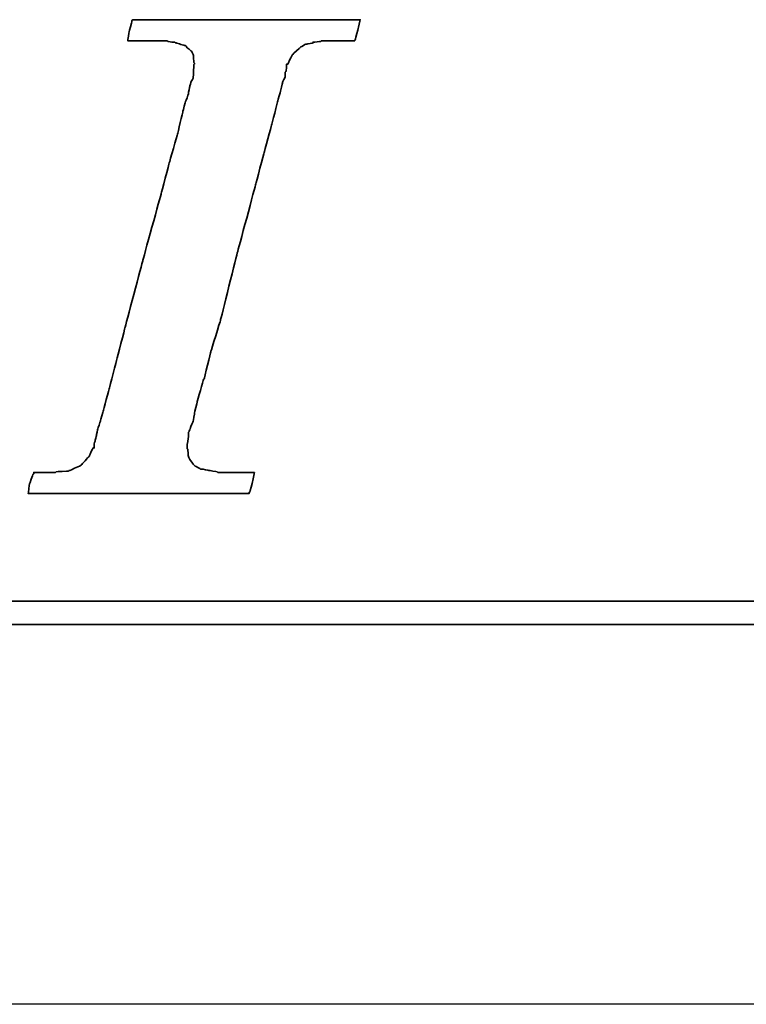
# Model space of a CAD drawing. Header units: millimetres. Extents: x -212 to 3135, y -1694 to 860.
# Tile 75 of 256: x 58.62 to 64.92, y -1387.62 to -1379.08. Entities that reach past the tile are written whole.
import ezdxf

# ---------------------------------------------------------------- set-up
doc = ezdxf.new("R2010")
doc.units = ezdxf.units.MM
doc.layers.add('2', color=7, linetype='CONTINUOUS', true_color=0xffffff)
doc.layers.add('DIM', color=4, linetype='CONTINUOUS')
doc.layers.add('layer 1', color=7, linetype='CONTINUOUS')

# ---------------------------------------------------------------- blocks, each defined once
blk = doc.blocks.new('TBI MOTION logo(完整正式版)')
at = {"layer": 'layer 1', "color": 22, "lineweight": 35}
for points, knots in [([(-40.59125, -7.94375), (-40.59125, -7.94375), (-40.97375, -7.94375), (-40.97375, -7.94375), (-40.97375, -7.94375), (-40.97375, -7.94375), (-41.38125, -7.94375), (-41.38125, -7.94375), (-41.38125, -7.94375), (-41.38125, -7.94375), (-41.54875, -7.94375), (-41.54875, -7.94375), (-41.54875, -7.94375), (-41.54875, -7.94375), (-41.59875, -7.94375), (-41.59875, -7.94375), (-41.59875, -7.94375), (-41.59875, -7.94375), (-41.88375, -7.94375), (-41.88375, -7.94375), (-41.88375, -7.94375), (-41.88375, -7.94375), (-41.90875, -7.91875), (-41.90875, -7.91875), (-41.90875, -7.91875), (-41.90875, -7.91875), (-42.19875, -7.87125), (-42.19875, -7.87125), (-42.19875, -7.87125), (-42.19875, -7.87125), (-42.43875, -7.82375), (-42.43875, -7.82375), (-42.43875, -7.82375), (-42.43875, -7.82375), (-42.45875, -7.82375), (-42.45875, -7.82375), (-42.45875, -7.82375), (-42.45875, -7.82375), (-42.48625, -7.82375), (-42.48625, -7.82375), (-42.48625, -7.82375), (-42.48625, -7.82375), (-42.67625, -7.72375), (-42.67625, -7.72375), (-42.67625, -7.72375), (-42.67625, -7.72375), (-42.70125, -7.70375), (-42.70125, -7.70375), (-42.70125, -7.70375), (-42.70125, -7.70375), (-42.72375, -7.67875), (-42.72375, -7.67875), (-42.72375, -7.67875), (-42.72375, -7.67875), (-42.86875, -7.48875), (-42.86875, -7.48875), (-42.86875, -7.48875), (-42.86875, -7.48875), (-42.89375, -7.43875), (-42.89375, -7.43875), (-42.89375, -7.43875), (-42.89375, -7.43875), (-42.91875, -7.38875), (-42.91875, -7.38875), (-42.91875, -7.38875), (-42.91875, -7.38875), (-42.93875, -7.12875), (-42.93875, -7.12875), (-42.93875, -7.12875), (-42.93875, -7.12875), (-42.96375, -7.10375), (-42.96375, -7.10375), (-42.96375, -7.10375), (-42.96375, -7.10375), (-42.96375, -7.05375), (-42.96375, -7.05375), (-42.96375, -7.05375), (-42.96375, -7.05375), (-42.96375, -7.00875), (-42.96375, -7.00875), (-42.96375, -7.00875), (-42.96375, -7.00875), (-42.91875, -6.69625), (-42.91875, -6.69625), (-42.91875, -6.69625), (-42.91875, -6.69625), (-42.91875, -6.62375), (-42.91875, -6.62375), (-42.91875, -6.62375), (-42.91875, -6.62375), (-42.91875, -6.59625), (-42.91875, -6.59625), (-42.91875, -6.59625), (-42.91875, -6.59625), (-42.91875, -6.57375), (-42.91875, -6.57375), (-42.91875, -6.57375), (-42.91875, -6.57375), (-42.91875, -6.52875), (-42.91875, -6.52875), (-42.91875, -6.52875), (-42.91875, -6.52875), (-42.89375, -6.50375), (-42.89375, -6.50375), (-42.89375, -6.50375), (-42.89375, -6.50375), (-42.84375, -6.38375), (-42.84375, -6.38375), (-42.84375, -6.38375), (-42.84375, -6.38375), (-42.84375, -6.35875), (-42.84375, -6.35875), (-42.84375, -6.35875), (-42.84375, -6.35875), (-42.74625, -6.14375), (-42.74625, -6.14375), (-42.74625, -6.14375), (-42.74625, -6.14375), (-42.70125, -5.85375), (-42.70125, -5.85375), (-42.70125, -5.85375), (-42.70125, -5.85375), (-42.60375, -5.47125), (-42.60375, -5.47125), (-42.60375, -5.47125), (-42.60375, -5.47125), (-42.60375, -5.44875), (-42.60375, -5.44875), (-42.60375, -5.44875), (-42.60375, -5.44875), (-42.38875, -4.67875), (-42.38875, -4.67875), (-42.38875, -4.67875), (-42.38875, -4.67875), (-42.36375, -4.65375), (-42.36375, -4.65375), (-42.36375, -4.65375), (-42.36375, -4.65375), (-42.12375, -3.69625), (-42.12375, -3.69625), (-42.12375, -3.69625), (-42.12375, -3.69625), (-42.12375, -3.67374), (-42.12375, -3.67374), (-42.12375, -3.67374), (-42.12375, -3.67374), (-41.78875, -2.59374), (-41.78875, -2.59374), (-41.78875, -2.59374), (-41.78875, -2.59374), (-41.18875, -0.19375), (-41.18875, -0.19375), (-41.18875, -0.19375), (-41.18875, -0.19375), (-40.54375, 2.20624), (-40.54375, 2.20624), (-40.54375, 2.20624), (-40.54375, 2.20624), (-40.25375, 3.30875), (-40.25375, 3.30875), (-40.25375, 3.30875), (-40.25375, 3.30875), (-39.98875, 4.27125), (-39.98875, 4.27125), (-39.98875, 4.27125), (-39.98875, 4.27125), (-39.77375, 5.13125), (-39.77375, 5.13125), (-39.77375, 5.13125), (-39.77375, 5.13125), (-39.67875, 5.47125), (-39.67875, 5.47125), (-39.67875, 5.47125), (-39.67875, 5.47125), (-39.60375, 5.75625), (-39.60375, 5.75625), (-39.60375, 5.75625), (-39.60375, 5.75625), (-39.60375, 5.78125), (-39.60375, 5.78125), (-39.60375, 5.78125), (-39.60375, 5.78125), (-39.50875, 5.97125), (-39.50875, 5.97125), (-39.50875, 5.97125), (-39.50875, 5.97125), (-39.50875, 6.13875), (-39.50875, 6.13875), (-39.50875, 6.13875), (-39.50875, 6.13875), (-39.48625, 6.16625), (-39.48625, 6.16625), (-39.48625, 6.16625), (-39.48625, 6.16625), (-39.46125, 6.28625), (-39.46125, 6.28625), (-39.46125, 6.28625), (-39.46125, 6.28625), (-39.46125, 6.42625), (-39.46125, 6.42625), (-39.46125, 6.42625), (-39.46125, 6.42625), (-39.41375, 6.42625), (-39.41375, 6.42625), (-39.41375, 6.42625), (-39.41375, 6.42625), (-39.29375, 6.69125), (-39.29375, 6.69125), (-39.29375, 6.69125), (-39.29375, 6.69125), (-39.26875, 6.74125), (-39.26875, 6.74125), (-39.26875, 6.74125), (-39.26875, 6.74125), (-39.24375, 6.76625), (-39.24375, 6.76625), (-39.24375, 6.76625), (-39.24375, 6.76625), (-38.98375, 7.00624), (-38.98375, 7.00624), (-38.98375, 7.00624), (-38.98375, 7.00624), (-38.95625, 7.02624), (-38.95625, 7.02624), (-38.95625, 7.02624), (-38.95625, 7.02624), (-38.78875, 7.12624), (-38.78875, 7.12624), (-38.78875, 7.12624), (-38.78875, 7.12624), (-38.76375, 7.12624), (-38.76375, 7.12624), (-38.76375, 7.12624), (-38.76375, 7.12624), (-38.74375, 7.12624), (-38.74375, 7.12624), (-38.74375, 7.12624), (-38.74375, 7.12624), (-38.52875, 7.17125), (-38.52875, 7.17125), (-38.52875, 7.17125), (-38.52875, 7.17125), (-38.52875, 7.19624), (-38.52875, 7.19624), (-38.52875, 7.19624), (-38.52875, 7.19624), (-38.50375, 7.19624), (-38.50375, 7.19624), (-38.50375, 7.19624), (-38.50375, 7.19624), (-38.26125, 7.21875), (-38.26125, 7.21875), (-38.26125, 7.21875), (-38.26125, 7.21875), (-38.23875, 7.24624), (-38.23875, 7.24624), (-38.23875, 7.24624), (-38.23875, 7.24624), (-38.21625, 7.24624), (-38.21625, 7.24624), (-38.21625, 7.24624), (-38.21625, 7.24624), (-38.18875, 7.24624), (-38.18875, 7.24624), (-38.18875, 7.24624), (-38.18875, 7.24624), (-37.90375, 7.24624), (-37.90375, 7.24624), (-37.90375, 7.24624), (-37.90375, 7.24624), (-37.85375, 7.24624), (-37.85375, 7.24624), (-37.85375, 7.24624), (-37.85375, 7.24624), (-37.75875, 7.24624), (-37.75875, 7.24624), (-37.75875, 7.24624), (-37.75875, 7.24624), (-37.42375, 7.24624), (-37.42375, 7.24624), (-37.42375, 7.24624), (-37.42375, 7.24624), (-37.08875, 7.24624), (-37.08875, 7.24624), (-37.08875, 7.24624), (-37.08875, 7.24624), (-37.06375, 7.24624), (-37.06375, 7.24624), (-37.06375, 7.24624), (-37.06375, 7.24624), (-37.06375, 7.26624), (-37.06375, 7.26624), (-37.06375, 7.26624), (-37.06375, 7.26624), (-37.03875, 7.29125), (-37.03875, 7.29125), (-37.03875, 7.29125), (-37.03875, 7.29125), (-37.03875, 7.31625), (-37.03875, 7.31625), (-37.03875, 7.31625), (-37.03875, 7.31625), (-36.94125, 7.67625), (-36.94125, 7.67625), (-36.94125, 7.67625), (-36.94125, 7.67625), (-36.86875, 7.98625), (-36.86875, 7.98625), (-36.86875, 7.98625), (-36.86875, 7.98625), (-36.98875, 7.98625), (-36.98875, 7.98625), (-36.98875, 7.98625), (-36.98875, 7.98625), (-37.42375, 7.98625), (-37.42375, 7.98625), (-37.42375, 7.98625), (-37.42375, 7.98625), (-37.94875, 7.98625), (-37.94875, 7.98625), (-37.94875, 7.98625), (-37.94875, 7.98625), (-38.57375, 7.98625), (-38.57375, 7.98625), (-38.57375, 7.98625), (-38.57375, 7.98625), (-39.29375, 7.98625), (-39.29375, 7.98625), (-39.29375, 7.98625), (-39.29375, 7.98625), (-40.82875, 7.98625), (-40.82875, 7.98625), (-40.82875, 7.98625), (-40.82875, 7.98625), (-42.36375, 7.98625), (-42.36375, 7.98625), (-42.36375, 7.98625), (-42.36375, 7.98625), (-43.08375, 7.98625), (-43.08375, 7.98625), (-43.08375, 7.98625), (-43.08375, 7.98625), (-43.70875, 7.98625), (-43.70875, 7.98625), (-43.70875, 7.98625), (-43.70875, 7.98625), (-44.23375, 7.98625), (-44.23375, 7.98625), (-44.23375, 7.98625), (-44.23375, 7.98625), (-44.66875, 7.98625), (-44.66875, 7.98625), (-44.66875, 7.98625), (-44.66875, 7.98625), (-44.88375, 7.98625), (-44.88375, 7.98625), (-44.88375, 7.98625), (-44.88375, 7.98625), (-44.90875, 7.94125), (-44.90875, 7.94125), (-44.90875, 7.94125), (-44.90875, 7.94125), (-44.90875, 7.91625), (-44.90875, 7.91625), (-44.90875, 7.91625), (-44.90875, 7.91625), (-45.00375, 7.55625), (-45.00375, 7.55625), (-45.00375, 7.55625), (-45.00375, 7.55625), (-45.05375, 7.24624), (-45.05375, 7.24624), (-45.05375, 7.24624), (-45.05375, 7.24624), (-44.61875, 7.24624), (-44.61875, 7.24624), (-44.61875, 7.24624), (-44.61875, 7.24624), (-44.11375, 7.24624), (-44.11375, 7.24624), (-44.11375, 7.24624), (-44.11375, 7.24624), (-43.99375, 7.24624), (-43.99375, 7.24624), (-43.99375, 7.24624), (-43.99375, 7.24624), (-43.94625, 7.24624), (-43.94625, 7.24624), (-43.94625, 7.24624), (-43.94625, 7.24624), (-43.92374, 7.24624), (-43.92374, 7.24624), (-43.92374, 7.24624), (-43.92374, 7.24624), (-43.65875, 7.24624), (-43.65875, 7.24624), (-43.65875, 7.24624), (-43.65875, 7.24624), (-43.63875, 7.21875), (-43.63875, 7.21875), (-43.63875, 7.21875), (-43.63875, 7.21875), (-43.46875, 7.19624), (-43.46875, 7.19624), (-43.46875, 7.19624), (-43.46875, 7.19624), (-43.39875, 7.19624), (-43.39875, 7.19624), (-43.39875, 7.19624), (-43.39875, 7.19624), (-43.37125, 7.17125), (-43.37125, 7.17125), (-43.37125, 7.17125), (-43.37125, 7.17125), (-43.34875, 7.17125), (-43.34875, 7.17125), (-43.34875, 7.17125), (-43.34875, 7.17125), (-43.20375, 7.12624), (-43.20375, 7.12624), (-43.20375, 7.12624), (-43.20375, 7.12624), (-43.05875, 7.07624), (-43.05875, 7.07624), (-43.05875, 7.07624), (-43.05875, 7.07624), (-43.01375, 7.07624), (-43.01375, 7.07624), (-43.01375, 7.07624), (-43.01375, 7.07624), (-42.98875, 7.02624), (-42.98875, 7.02624), (-42.98875, 7.02624), (-42.98875, 7.02624), (-42.79875, 6.86125), (-42.79875, 6.86125), (-42.79875, 6.86125), (-42.79875, 6.86125), (-42.77375, 6.81125), (-42.77375, 6.81125), (-42.77375, 6.81125), (-42.77375, 6.81125), (-42.74625, 6.76625), (-42.74625, 6.76625), (-42.74625, 6.76625), (-42.74625, 6.76625), (-42.72375, 6.47625), (-42.72375, 6.47625), (-42.72375, 6.47625), (-42.72375, 6.47625), (-42.70125, 6.45124), (-42.70125, 6.45124), (-42.70125, 6.45124), (-42.70125, 6.45124), (-42.70125, 6.42625), (-42.70125, 6.42625), (-42.70125, 6.42625), (-42.70125, 6.42625), (-42.72375, 6.40625), (-42.72375, 6.40625), (-42.72375, 6.40625), (-42.72375, 6.40625), (-42.74625, 5.97125), (-42.74625, 5.97125), (-42.74625, 5.97125), (-42.74625, 5.97125), (-42.74625, 5.94625), (-42.74625, 5.94625), (-42.74625, 5.94625), (-42.74625, 5.94625), (-42.74625, 5.92625), (-42.74625, 5.92625), (-42.74625, 5.92625), (-42.74625, 5.92625), (-42.77375, 5.87625), (-42.77375, 5.87625), (-42.77375, 5.87625), (-42.77375, 5.87625), (-42.81875, 5.80625), (-42.81875, 5.80625), (-42.81875, 5.80625), (-42.81875, 5.80625), (-42.86875, 5.63625), (-42.86875, 5.63625), (-42.86875, 5.63625), (-42.86875, 5.63625), (-42.91875, 5.39625), (-42.91875, 5.39625), (-42.91875, 5.39625), (-42.91875, 5.39625), (-42.91875, 5.37124), (-42.91875, 5.37124), (-42.91875, 5.37124), (-42.91875, 5.37124), (-43.01375, 5.10874), (-43.01375, 5.10874), (-43.01375, 5.10874), (-43.01375, 5.10874), (-43.10875, 4.77124), (-43.10875, 4.77124), (-43.10875, 4.77124), (-43.10875, 4.77124), (-43.29875, 3.95625), (-43.29875, 3.95625), (-43.29875, 3.95625), (-43.29875, 3.95625), (-43.58875, 2.95125), (-43.58875, 2.95125), (-43.58875, 2.95125), (-43.58875, 2.95125), (-43.87375, 1.87125), (-43.87375, 1.87125), (-43.87375, 1.87125), (-43.87375, 1.87125), (-44.52625, -0.50374), (-44.52625, -0.50374), (-44.52625, -0.50374), (-44.52625, -0.50374), (-45.14875, -2.85375), (-45.14875, -2.85375), (-45.14875, -2.85375), (-45.14875, -2.85375), (-45.43375, -3.95875), (-45.43375, -3.95875), (-45.43375, -3.95875), (-45.43375, -3.95875), (-45.69875, -4.96875), (-45.69875, -4.96875), (-45.69875, -4.96875), (-45.69875, -4.96875), (-45.91375, -5.78375), (-45.91375, -5.78375), (-45.91375, -5.78375), (-45.91375, -5.78375), (-46.01375, -6.11875), (-46.01375, -6.11875), (-46.01375, -6.11875), (-46.01375, -6.11875), (-46.01375, -6.14375), (-46.01375, -6.14375), (-46.01375, -6.14375), (-46.01375, -6.14375), (-46.10875, -6.40875), (-46.10875, -6.40875), (-46.10875, -6.40875), (-46.10875, -6.40875), (-46.15375, -6.64875), (-46.15375, -6.64875), (-46.15375, -6.64875), (-46.15375, -6.64875), (-46.20375, -6.83875), (-46.20375, -6.83875), (-46.20375, -6.83875), (-46.20375, -6.83875), (-46.22875, -6.93375), (-46.22875, -6.93375), (-46.22875, -6.93375), (-46.22875, -6.93375), (-46.22875, -7.07875), (-46.22875, -7.07875), (-46.22875, -7.07875), (-46.22875, -7.07875), (-46.27375, -7.07875), (-46.27375, -7.07875), (-46.27375, -7.07875), (-46.27375, -7.07875), (-46.39375, -7.34375), (-46.39375, -7.34375), (-46.39375, -7.34375), (-46.39375, -7.34375), (-46.39375, -7.36875), (-46.39375, -7.36875), (-46.39375, -7.36875), (-46.39375, -7.36875), (-46.42125, -7.38875), (-46.42125, -7.38875), (-46.42125, -7.38875), (-46.42125, -7.38875), (-46.68375, -7.67875), (-46.68375, -7.67875), (-46.68375, -7.67875), (-46.68375, -7.67875), (-46.70875, -7.70375), (-46.70875, -7.70375), (-46.70875, -7.70375), (-46.70875, -7.70375), (-46.75375, -7.72375), (-46.75375, -7.72375), (-46.75375, -7.72375), (-46.75375, -7.72375), (-47.08875, -7.87125), (-47.08875, -7.87125), (-47.08875, -7.87125), (-47.08875, -7.87125), (-47.11625, -7.87125), (-47.11625, -7.87125), (-47.11625, -7.87125), (-47.11625, -7.87125), (-47.13875, -7.89375), (-47.13875, -7.89375), (-47.13875, -7.89375), (-47.13875, -7.89375), (-47.56875, -7.91875), (-47.56875, -7.91875), (-47.56875, -7.91875), (-47.56875, -7.91875), (-47.59625, -7.94375), (-47.59625, -7.94375), (-47.59625, -7.94375), (-47.59625, -7.94375), (-47.64375, -7.94375), (-47.64375, -7.94375), (-47.64375, -7.94375), (-47.64375, -7.94375), (-47.73625, -7.94375), (-47.73625, -7.94375), (-47.73625, -7.94375), (-47.73625, -7.94375), (-48.07375, -7.94375), (-48.07375, -7.94375), (-48.07375, -7.94375), (-48.07375, -7.94375), (-48.36125, -7.94375), (-48.36125, -7.94375), (-48.36125, -7.94375), (-48.36125, -7.94375), (-48.36125, -7.96625), (-48.36125, -7.96625), (-48.36125, -7.96625), (-48.36125, -7.96625), (-48.36125, -7.99125), (-48.36125, -7.99125), (-48.36125, -7.99125), (-48.36125, -7.99125), (-48.38875, -8.01375), (-48.38875, -8.01375), (-48.38875, -8.01375), (-48.38875, -8.01375), (-48.50875, -8.34875), (-48.50875, -8.34875), (-48.50875, -8.34875), (-48.50875, -8.34875), (-48.55375, -8.68625), (-48.55375, -8.68625), (-48.55375, -8.68625), (-48.55375, -8.68625), (-48.45875, -8.68625), (-48.45875, -8.68625), (-48.45875, -8.68625), (-48.45875, -8.68625), (-48.07375, -8.68625), (-48.07375, -8.68625), (-48.07375, -8.68625), (-48.07375, -8.68625), (-47.52375, -8.68625), (-47.52375, -8.68625), (-47.52375, -8.68625), (-47.52375, -8.68625), (-46.92375, -8.68625), (-46.92375, -8.68625), (-46.92375, -8.68625), (-46.92375, -8.68625), (-46.25375, -8.68625), (-46.25375, -8.68625), (-46.25375, -8.68625), (-46.25375, -8.68625), (-46.20375, -8.68625), (-46.20375, -8.68625), (-46.20375, -8.68625), (-46.20375, -8.68625), (-44.71375, -8.68625), (-44.71375, -8.68625), (-44.71375, -8.68625), (-44.71375, -8.68625), (-43.22875, -8.68625), (-43.22875, -8.68625), (-43.22875, -8.68625), (-43.22875, -8.68625), (-42.55875, -8.68625), (-42.55875, -8.68625), (-42.55875, -8.68625), (-42.55875, -8.68625), (-42.50875, -8.68625), (-42.50875, -8.68625), (-42.50875, -8.68625), (-42.50875, -8.68625), (-41.93375, -8.68625), (-41.93375, -8.68625), (-41.93375, -8.68625), (-41.93375, -8.68625), (-41.38125, -8.68625), (-41.38125, -8.68625), (-41.38125, -8.68625), (-41.38125, -8.68625), (-40.97375, -8.68625), (-40.97375, -8.68625), (-40.97375, -8.68625), (-40.97375, -8.68625), (-40.78125, -8.68625), (-40.78125, -8.68625), (-40.78125, -8.68625), (-40.78125, -8.68625), (-40.78125, -8.63875), (-40.78125, -8.63875), (-40.78125, -8.63875), (-40.78125, -8.63875), (-40.75875, -8.63875), (-40.75875, -8.63875), (-40.75875, -8.63875), (-40.75875, -8.63875), (-40.66375, -8.27875), (-40.66375, -8.27875), (-40.66375, -8.27875), (-40.66375, -8.27875), (-40.59125, -7.94375), (-40.59125, -7.94375)], [0, 0, 0, 0, 0.00558659, 0.00558659, 0.00558659, 0.0055866, 0.01117318, 0.01117318, 0.01117318, 0.01117319, 0.01675978, 0.01675978, 0.01675978, 0.01675979, 0.02234637, 0.02234637, 0.02234637, 0.02234638, 0.02793296, 0.02793296, 0.02793296, 0.02793297, 0.03351955, 0.03351955, 0.03351955, 0.03351956, 0.03910615, 0.03910615, 0.03910615, 0.03910616, 0.04469274, 0.04469274, 0.04469274, 0.04469275, 0.05027933, 0.05027933, 0.05027933, 0.05027934, 0.05586592, 0.05586592, 0.05586592, 0.05586593, 0.06145251, 0.06145251, 0.06145251, 0.06145252, 0.06703911, 0.06703911, 0.06703911, 0.06703912, 0.0726257, 0.0726257, 0.0726257, 0.07262571, 0.07821229, 0.07821229, 0.07821229, 0.0782123, 0.08379888, 0.08379888, 0.08379888, 0.08379889, 0.08938547, 0.08938547, 0.08938547, 0.08938548, 0.09497207, 0.09497207, 0.09497207, 0.09497208, 0.10055866, 0.10055866, 0.10055866, 0.10055867, 0.10614525, 0.10614525, 0.10614525, 0.10614526, 0.11173184, 0.11173184, 0.11173184, 0.11173185, 0.11731844, 0.11731844, 0.11731844, 0.11731845, 0.12290503, 0.12290503, 0.12290503, 0.12290504, 0.12849162, 0.12849162, 0.12849162, 0.12849163, 0.13407821, 0.13407821, 0.13407821, 0.13407822, 0.1396648, 0.1396648, 0.1396648, 0.13966481, 0.1452514, 0.1452514, 0.1452514, 0.14525141, 0.15083799, 0.15083799, 0.15083799, 0.150838, 0.15642458, 0.15642458, 0.15642458, 0.15642459, 0.16201117, 0.16201117, 0.16201117, 0.16201118, 0.16759777, 0.16759777, 0.16759777, 0.16759778, 0.17318436, 0.17318436, 0.17318436, 0.17318437, 0.17877095, 0.17877095, 0.17877095, 0.17877096, 0.18435754, 0.18435754, 0.18435754, 0.18435755, 0.18994413, 0.18994413, 0.18994413, 0.18994414, 0.19553073, 0.19553073, 0.19553073, 0.19553074, 0.20111732, 0.20111732, 0.20111732, 0.20111733, 0.20670391, 0.20670391, 0.20670391, 0.20670392, 0.2122905, 0.2122905, 0.2122905, 0.21229051, 0.21787709, 0.21787709, 0.21787709, 0.2178771, 0.22346369, 0.22346369, 0.22346369, 0.2234637, 0.22905028, 0.22905028, 0.22905028, 0.22905029, 0.23463687, 0.23463687, 0.23463687, 0.23463688, 0.24022346, 0.24022346, 0.24022346, 0.24022347, 0.24581006, 0.24581006, 0.24581006, 0.24581007, 0.25139665, 0.25139665, 0.25139665, 0.25139666, 0.25698324, 0.25698324, 0.25698324, 0.25698325, 0.26256983, 0.26256983, 0.26256983, 0.26256984, 0.26815642, 0.26815642, 0.26815642, 0.26815643, 0.27374302, 0.27374302, 0.27374302, 0.27374303, 0.27932961, 0.27932961, 0.27932961, 0.27932962, 0.2849162, 0.2849162, 0.2849162, 0.28491621, 0.29050279, 0.29050279, 0.29050279, 0.2905028, 0.29608939, 0.29608939, 0.29608939, 0.2960894, 0.30167598, 0.30167598, 0.30167598, 0.30167599, 0.30726257, 0.30726257, 0.30726257, 0.30726258, 0.31284916, 0.31284916, 0.31284916, 0.31284917, 0.31843575, 0.31843575, 0.31843575, 0.31843576, 0.32402235, 0.32402235, 0.32402235, 0.32402236, 0.32960894, 0.32960894, 0.32960894, 0.32960895, 0.33519553, 0.33519553, 0.33519553, 0.33519554, 0.34078212, 0.34078212, 0.34078212, 0.34078213, 0.34636872, 0.34636872, 0.34636872, 0.34636873, 0.35195531, 0.35195531, 0.35195531, 0.35195532, 0.3575419, 0.3575419, 0.3575419, 0.35754191, 0.36312849, 0.36312849, 0.36312849, 0.3631285, 0.36871508, 0.36871508, 0.36871508, 0.36871509, 0.37430168, 0.37430168, 0.37430168, 0.37430169, 0.37988827, 0.37988827, 0.37988827, 0.37988828, 0.38547486, 0.38547486, 0.38547486, 0.38547487, 0.39106145, 0.39106145, 0.39106145, 0.39106146, 0.39664804, 0.39664804, 0.39664804, 0.39664805, 0.40223464, 0.40223464, 0.40223464, 0.40223465, 0.40782123, 0.40782123, 0.40782123, 0.40782124, 0.41340782, 0.41340782, 0.41340782, 0.41340783, 0.41899441, 0.41899441, 0.41899441, 0.41899442, 0.42458101, 0.42458101, 0.42458101, 0.42458102, 0.4301676, 0.4301676, 0.4301676, 0.43016761, 0.43575419, 0.43575419, 0.43575419, 0.4357542, 0.44134078, 0.44134078, 0.44134078, 0.44134079, 0.44692737, 0.44692737, 0.44692737, 0.44692738, 0.45251397, 0.45251397, 0.45251397, 0.45251398, 0.45810056, 0.45810056, 0.45810056, 0.45810057, 0.46368715, 0.46368715, 0.46368715, 0.46368716, 0.46927374, 0.46927374, 0.46927374, 0.46927375, 0.47486034, 0.47486034, 0.47486034, 0.47486035, 0.48044693, 0.48044693, 0.48044693, 0.48044694, 0.48603352, 0.48603352, 0.48603352, 0.48603353, 0.49162011, 0.49162011, 0.49162011, 0.49162012, 0.4972067, 0.4972067, 0.4972067, 0.49720671, 0.5027933, 0.5027933, 0.5027933, 0.50279331, 0.50837989, 0.50837989, 0.50837989, 0.5083799, 0.51396648, 0.51396648, 0.51396648, 0.51396649, 0.51955307, 0.51955307, 0.51955307, 0.51955308, 0.52513966, 0.52513966, 0.52513966, 0.52513967, 0.53072626, 0.53072626, 0.53072626, 0.53072627, 0.53631285, 0.53631285, 0.53631285, 0.53631286, 0.54189944, 0.54189944, 0.54189944, 0.54189945, 0.54748603, 0.54748603, 0.54748603, 0.54748604, 0.55307263, 0.55307263, 0.55307263, 0.55307264, 0.55865922, 0.55865922, 0.55865922, 0.55865923, 0.56424581, 0.56424581, 0.56424581, 0.56424582, 0.5698324, 0.5698324, 0.5698324, 0.56983241, 0.57541899, 0.57541899, 0.57541899, 0.575419, 0.58100559, 0.58100559, 0.58100559, 0.5810056, 0.58659218, 0.58659218, 0.58659218, 0.58659219, 0.59217877, 0.59217877, 0.59217877, 0.59217878, 0.59776536, 0.59776536, 0.59776536, 0.59776537, 0.60335196, 0.60335196, 0.60335196, 0.60335197, 0.60893855, 0.60893855, 0.60893855, 0.60893856, 0.61452514, 0.61452514, 0.61452514, 0.61452515, 0.62011173, 0.62011173, 0.62011173, 0.62011174, 0.62569832, 0.62569832, 0.62569832, 0.62569833, 0.63128492, 0.63128492, 0.63128492, 0.63128493, 0.63687151, 0.63687151, 0.63687151, 0.63687152, 0.6424581, 0.6424581, 0.6424581, 0.64245811, 0.64804469, 0.64804469, 0.64804469, 0.6480447, 0.65363128, 0.65363128, 0.65363128, 0.65363129, 0.65921788, 0.65921788, 0.65921788, 0.65921789, 0.66480447, 0.66480447, 0.66480447, 0.66480448, 0.67039106, 0.67039106, 0.67039106, 0.67039107, 0.67597765, 0.67597765, 0.67597765, 0.67597766, 0.68156425, 0.68156425, 0.68156425, 0.68156426, 0.68715084, 0.68715084, 0.68715084, 0.68715085, 0.69273743, 0.69273743, 0.69273743, 0.69273744, 0.69832402, 0.69832402, 0.69832402, 0.69832403, 0.70391061, 0.70391061, 0.70391061, 0.70391062, 0.70949721, 0.70949721, 0.70949721, 0.70949722, 0.7150838, 0.7150838, 0.7150838, 0.71508381, 0.72067039, 0.72067039, 0.72067039, 0.7206704, 0.72625698, 0.72625698, 0.72625698, 0.72625699, 0.73184358, 0.73184358, 0.73184358, 0.73184359, 0.73743017, 0.73743017, 0.73743017, 0.73743018, 0.74301676, 0.74301676, 0.74301676, 0.74301677, 0.74860335, 0.74860335, 0.74860335, 0.74860336, 0.75418994, 0.75418994, 0.75418994, 0.75418995, 0.75977654, 0.75977654, 0.75977654, 0.75977655, 0.76536313, 0.76536313, 0.76536313, 0.76536314, 0.77094972, 0.77094972, 0.77094972, 0.77094973, 0.77653631, 0.77653631, 0.77653631, 0.77653632, 0.78212291, 0.78212291, 0.78212291, 0.78212292, 0.7877095, 0.7877095, 0.7877095, 0.78770951, 0.79329609, 0.79329609, 0.79329609, 0.7932961, 0.79888268, 0.79888268, 0.79888268, 0.79888269, 0.80446927, 0.80446927, 0.80446927, 0.80446928, 0.81005587, 0.81005587, 0.81005587, 0.81005588, 0.81564246, 0.81564246, 0.81564246, 0.81564247, 0.82122905, 0.82122905, 0.82122905, 0.82122906, 0.82681564, 0.82681564, 0.82681564, 0.82681565, 0.83240223, 0.83240223, 0.83240223, 0.83240224, 0.83798883, 0.83798883, 0.83798883, 0.83798884, 0.84357542, 0.84357542, 0.84357542, 0.84357543, 0.84916201, 0.84916201, 0.84916201, 0.84916202, 0.8547486, 0.8547486, 0.8547486, 0.85474861, 0.8603352, 0.8603352, 0.8603352, 0.86033521, 0.86592179, 0.86592179, 0.86592179, 0.8659218, 0.87150838, 0.87150838, 0.87150838, 0.87150839, 0.87709497, 0.87709497, 0.87709497, 0.87709498, 0.88268156, 0.88268156, 0.88268156, 0.88268157, 0.88826816, 0.88826816, 0.88826816, 0.88826817, 0.89385475, 0.89385475, 0.89385475, 0.89385476, 0.89944134, 0.89944134, 0.89944134, 0.89944135, 0.90502793, 0.90502793, 0.90502793, 0.90502794, 0.91061453, 0.91061453, 0.91061453, 0.91061454, 0.91620112, 0.91620112, 0.91620112, 0.91620113, 0.92178771, 0.92178771, 0.92178771, 0.92178772, 0.9273743, 0.9273743, 0.9273743, 0.92737431, 0.93296089, 0.93296089, 0.93296089, 0.9329609, 0.93854749, 0.93854749, 0.93854749, 0.9385475, 0.94413408, 0.94413408, 0.94413408, 0.94413409, 0.94972067, 0.94972067, 0.94972067, 0.94972068, 0.95530726, 0.95530726, 0.95530726, 0.95530727, 0.96089385, 0.96089385, 0.96089385, 0.96089386, 0.96648045, 0.96648045, 0.96648045, 0.96648046, 0.97206704, 0.97206704, 0.97206704, 0.97206705, 0.97765363, 0.97765363, 0.97765363, 0.97765364, 0.98324022, 0.98324022, 0.98324022, 0.98324023, 0.98882682, 0.98882682, 0.98882682, 0.98882683, 0.99441341, 0.99441341, 0.99441341, 0.99441342, 1, 1, 1, 1]), ([(75.90875, -9.47875), (75.90875, -9.47875), (75.90875, -12.28625), (75.90875, -12.28625), (75.90875, -12.28625), (75.90875, -12.28625), (75.90875, -12.47875), (75.90875, -12.47875), (75.90875, -12.47875), (75.90875, -12.47875), (75.71625, -12.47875), (75.71625, -12.47875), (75.71625, -12.47875), (75.71625, -12.47875), (-88.32875, -12.47875), (-88.32875, -12.47875), (-88.32875, -12.47875), (-88.32875, -12.47875), (-88.32875, -13.29375), (-88.32875, -13.29375), (-88.32875, -13.29375), (-88.32875, -13.29375), (82.89125, -13.29375), (82.89125, -13.29375), (82.89125, -13.29375), (82.89125, -13.29375), (75.90875, -9.47875), (75.90875, -9.47875)], [0, 0, 0, 0, 0.14285714, 0.14285714, 0.14285714, 0.14285715, 0.28571429, 0.28571429, 0.28571429, 0.2857143, 0.42857143, 0.42857143, 0.42857143, 0.42857144, 0.57142857, 0.57142857, 0.57142857, 0.57142858, 0.71428571, 0.71428571, 0.71428571, 0.71428572, 0.85714286, 0.85714286, 0.85714286, 0.85714287, 1, 1, 1, 1])]:
    blk.add_open_spline(points, degree=3, knots=knots, dxfattribs=at)

msp = doc.modelspace()

# ---------------------------------------------------------------- linework, layer by layer
at = {"layer": '2', "linetype": 'Continuous'}
msp.add_line((76.2219, -1387.6208), (-18.8722, -1387.6208), dxfattribs=at)

# ---------------------------------------------------------------- block references
at = {"layer": 'DIM', "color": 7, "xscale": 0.246592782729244, "yscale": 0.246592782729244, "zscale": 0.246592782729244}
msp.add_blockref('TBI MOTION logo(完整正式版)', (70.666, -1381.047), dxfattribs=at)

doc.saveas('drawing.dxf')
